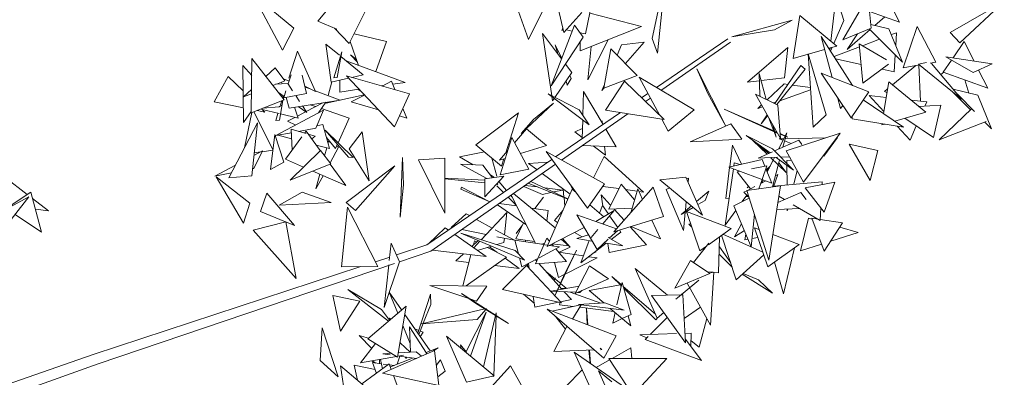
# Model space of a CAD drawing. Header units: metres. Extents: x -14.5 to 13.2, y -19 to 3.3.
# Tile 207 of 210: x 12.321 to 12.953, y 2.347 to 2.577. Entities that reach past the tile are written whole.
import ezdxf

# ---------------------------------------------------------------- set-up
doc = ezdxf.new("R2010")
doc.units = ezdxf.units.M
doc.layers.add('G-IMPT', color=7, linetype='Continuous', lineweight=5)
doc.layers.add('L-PLNT', color=7, linetype='Continuous', lineweight=5, true_color=0x005900)

# ---------------------------------------------------------------- blocks, each defined once
blk = doc.blocks.new('ÁRVORES ORNAMENTAIS - Pequeno e Médio Porte - Ipê-roxo-2870950-CORTE_CALÇADA')
at = {"layer": 'G-IMPT', "color": 253, "true_color": 0xaaaaaa}
for p, q in [((8.9211, 2.60598), (8.92993, 2.56867)), ((8.77175, 2.57586), (8.79455, 2.60352)), ((8.9866, 2.56477), (8.99492, 2.60373)), ((8.99492, 2.60373), (8.98996, 2.55526)), ((9.12997, 2.60515), (9.1454, 2.57528)), ((8.74906, 2.55716), (8.73011, 2.59318)), ((8.75653, 2.57124), (8.73011, 2.59318)), ((8.94808, 2.58843), (8.9438, 2.56766)), ((9.10468, 2.59251), (9.10137, 2.56298)), ((9.10975, 2.57618), (9.10468, 2.59251)), ((9.109, 2.56382), (9.12524, 2.59193)), ((9.12726, 2.57143), (9.12524, 2.59193)), ((9.21272, 2.58848), (9.17802, 2.56847)), ((9.18407, 2.56196), (9.21272, 2.58848)), ((8.8026, 2.58282), (8.79202, 2.56146)), ((8.90069, 2.58205), (8.90705, 2.56398)), ((8.91597, 2.58175), (8.90705, 2.56398)), ((8.94129, 2.58147), (8.92993, 2.56867)), ((8.97973, 2.57251), (8.94656, 2.58103)), ((9.1454, 2.57528), (9.12621, 2.58213)), ((8.78399, 2.57078), (8.77175, 2.57586)), ((9.07647, 2.57647), (9.03766, 2.56569)), ((9.07647, 2.57647), (9.06504, 2.5702)), ((9.07709, 2.55188), (9.08134, 2.57943)), ((9.10513, 2.55989), (9.08134, 2.57943)), ((9.10975, 2.57618), (9.10325, 2.56144)), ((9.1386, 2.57102), (9.12703, 2.57376)), ((9.13595, 2.57865), (9.12963, 2.57314)), ((8.74906, 2.55716), (8.75653, 2.57124)), ((8.79202, 2.56146), (8.7826, 2.57136)), ((8.816, 2.56274), (8.79512, 2.56771)), ((8.92211, 2.52794), (8.91624, 2.56785)), ((8.91624, 2.56785), (8.9284, 2.55159)), ((8.93677, 2.57323), (8.92175, 2.53439)), ((8.92923, 2.57162), (8.92856, 2.5699)), ((8.92856, 2.5699), (8.92935, 2.57109)), ((8.93129, 2.5702), (8.93528, 2.56939)), ((8.93677, 2.57323), (8.94229, 2.56552)), ((8.94024, 2.56839), (8.9438, 2.56766)), ((8.94034, 2.55682), (8.97973, 2.57251)), ((9.03766, 2.56569), (9.06504, 2.5702)), ((9.12726, 2.57143), (9.109, 2.56382)), ((9.12652, 2.57043), (9.11177, 2.55755)), ((9.11177, 2.55755), (9.11835, 2.56772)), ((9.12603, 2.57092), (9.14738, 2.5496)), ((9.1386, 2.57102), (9.14738, 2.5496)), ((9.14345, 2.56845), (9.14017, 2.56719)), ((9.14345, 2.56845), (9.143, 2.56029)), ((9.15673, 2.57248), (9.14774, 2.54584)), ((9.15673, 2.57248), (9.16865, 2.54951)), ((9.18407, 2.56196), (9.17802, 2.56847)), ((8.78042, 2.53673), (8.77709, 2.56105)), ((8.77709, 2.56105), (8.78566, 2.55396)), ((8.79263, 2.56269), (8.79793, 2.54745)), ((8.816, 2.56274), (8.80903, 2.54341)), ((8.92175, 2.53439), (8.94229, 2.56552)), ((8.94034, 2.55682), (8.94033, 2.56254)), ((8.9453, 2.53809), (8.95826, 2.56396)), ((8.98148, 2.5624), (8.96697, 2.56062)), ((8.98148, 2.5624), (8.96941, 2.54859)), ((8.9866, 2.56477), (8.98996, 2.55526)), ((8.98945, 2.53317), (9.03506, 2.56439)), ((8.99281, 2.53164), (9.03677, 2.56233)), ((9.11532, 2.53456), (9.09503, 2.56605)), ((9.09503, 2.56605), (9.10208, 2.5397)), ((9.11958, 2.56132), (9.13706, 2.55107)), ((9.11958, 2.56132), (9.12187, 2.53607)), ((9.13265, 2.56431), (9.12168, 2.56009)), ((9.187, 2.56269), (9.17977, 2.55224)), ((9.187, 2.56269), (9.19333, 2.55014)), ((8.75321, 2.53918), (8.75882, 2.55655)), ((8.77033, 2.53061), (8.75882, 2.55655)), ((8.78717, 2.55623), (8.78214, 2.5395)), ((8.78717, 2.55623), (8.78433, 2.53965)), ((8.9285, 2.55185), (8.92424, 2.5607)), ((8.92601, 2.55478), (8.92424, 2.5607)), ((8.94748, 2.55967), (8.9453, 2.53809)), ((8.95553, 2.53287), (8.96007, 2.55798)), ((8.96007, 2.55798), (8.97702, 2.54095)), ((8.96408, 2.55394), (8.96697, 2.56062)), ((9.07369, 2.55901), (9.0477, 2.5366)), ((9.07369, 2.55901), (9.07153, 2.5395)), ((9.07709, 2.55188), (9.09728, 2.55765)), ((9.09002, 2.50784), (9.08675, 2.55486)), ((9.08675, 2.55486), (9.09822, 2.51563)), ((9.09995, 2.55841), (9.10513, 2.55989)), ((9.10089, 2.55868), (9.10073, 2.55721)), ((9.1022, 2.55906), (9.10128, 2.55697)), ((9.11976, 2.55936), (9.10339, 2.55308)), ((8.72904, 2.51701), (8.72954, 2.55197)), ((8.75012, 2.52527), (8.72954, 2.55197)), ((8.78664, 2.55315), (8.80093, 2.54131)), ((8.79008, 2.5503), (8.82791, 2.53655)), ((8.7929, 2.55422), (8.79724, 2.54944)), ((8.7929, 2.55422), (8.7966, 2.55127)), ((9.10427, 2.55171), (9.12079, 2.54805)), ((9.14267, 2.55431), (9.14206, 2.54333)), ((9.15768, 2.54819), (9.1627, 2.54937)), ((9.16517, 2.5489), (9.16865, 2.54951)), ((9.1852, 2.5258), (9.16603, 2.54873)), ((9.17883, 2.55088), (9.1735, 2.54318)), ((9.19279, 2.54282), (9.17527, 2.55294)), ((9.17527, 2.55294), (9.20484, 2.54835)), ((8.72366, 2.5473), (8.72938, 2.54088)), ((8.72366, 2.5473), (8.72421, 2.51075)), ((8.74451, 2.5459), (8.73848, 2.54037)), ((8.74451, 2.5459), (8.75073, 2.53746)), ((8.92416, 2.52689), (8.93498, 2.54279)), ((8.9309, 2.54825), (8.93498, 2.54279)), ((9.01534, 2.54527), (9.03386, 2.5085)), ((9.01534, 2.54527), (9.02222, 2.52948)), ((9.05575, 2.5283), (9.0553, 2.54225)), ((9.05974, 2.52561), (9.0553, 2.54225)), ((9.082, 2.54727), (9.06541, 2.52287)), ((9.06656, 2.52232), (9.08478, 2.54499)), ((9.082, 2.54727), (9.08478, 2.54499)), ((9.12563, 2.53056), (9.095, 2.54245)), ((9.095, 2.54245), (9.11437, 2.51384)), ((9.1384, 2.54816), (9.12187, 2.53607)), ((9.13419, 2.54508), (9.14206, 2.54333)), ((9.14091, 2.5349), (9.156, 2.54729)), ((9.14774, 2.54584), (9.15829, 2.54769)), ((9.15768, 2.54819), (9.1852, 2.5258)), ((9.15784, 2.54761), (9.159, 2.5244)), ((9.17397, 2.54301), (9.17205, 2.54153)), ((9.20206, 2.53283), (9.1735, 2.54318)), ((9.19279, 2.54282), (9.20484, 2.54835)), ((9.19622, 2.5444), (9.20206, 2.53283)), ((8.70532, 2.52401), (8.71429, 2.54029)), ((8.71429, 2.54029), (8.72391, 2.53099)), ((8.7446, 2.53529), (8.75259, 2.53585)), ((8.75073, 2.53746), (8.74522, 2.53533)), ((8.74859, 2.53664), (8.7489, 2.53559)), ((8.74981, 2.53871), (8.75336, 2.53738)), ((8.75259, 2.53585), (8.75568, 2.53109)), ((8.75278, 2.53555), (8.75463, 2.54142)), ((8.76463, 2.52936), (8.76181, 2.54117)), ((8.78085, 2.53683), (8.77843, 2.52803)), ((8.78042, 2.53673), (8.79159, 2.53923)), ((8.78214, 2.5395), (8.78433, 2.53965)), ((8.78593, 2.53029), (8.78599, 2.53798)), ((8.83081, 2.52925), (8.79025, 2.54064)), ((8.82103, 2.50798), (8.79025, 2.54064)), ((8.79365, 2.53969), (8.80093, 2.54131)), ((8.81915, 2.53725), (8.81321, 2.5342)), ((8.82138, 2.5319), (8.81915, 2.53725)), ((8.81994, 2.53536), (8.82791, 2.53655)), ((8.93203, 2.53465), (8.93124, 2.5373)), ((8.93464, 2.53912), (8.93203, 2.53465)), ((8.93464, 2.53912), (8.93375, 2.54098)), ((8.95553, 2.53287), (8.97702, 2.54095)), ((8.96874, 2.53725), (8.95656, 2.51878)), ((8.96874, 2.53725), (8.99423, 2.51263)), ((9.01363, 2.519), (8.97816, 2.53979)), ((8.97816, 2.53979), (8.99148, 2.51529)), ((9.0477, 2.5366), (9.05545, 2.53754)), ((9.05652, 2.53767), (9.07153, 2.5395)), ((9.13521, 2.51645), (9.13846, 2.53692)), ((9.16224, 2.51736), (9.13846, 2.53692)), ((9.18742, 2.53813), (9.18998, 2.52966)), ((8.72925, 2.53189), (8.7241, 2.52716)), ((8.74467, 2.53512), (8.74302, 2.53448)), ((8.7465, 2.52997), (8.7502, 2.52737)), ((8.74993, 2.52653), (8.75137, 2.53107)), ((8.76352, 2.53402), (8.77033, 2.53061)), ((8.76363, 2.53355), (8.76684, 2.53235)), ((8.77009, 2.53114), (8.78616, 2.52515)), ((8.78593, 2.53029), (8.79828, 2.53213)), ((8.79779, 2.53206), (8.79967, 2.53065)), ((8.81283, 2.5343), (8.81365, 2.53442)), ((8.9421, 2.51525), (8.94256, 2.53071)), ((8.95499, 2.50958), (8.94256, 2.53071)), ((8.95428, 2.53128), (8.95593, 2.5351)), ((8.95574, 2.53295), (8.95428, 2.53128)), ((9.03378, 2.50846), (9.02222, 2.52948)), ((9.06035, 2.52531), (9.07132, 2.53552)), ((9.08835, 2.53181), (9.06852, 2.52477)), ((9.07377, 2.53518), (9.07132, 2.53552)), ((9.08826, 2.53315), (9.07657, 2.53479)), ((9.12563, 2.53056), (9.11437, 2.51384)), ((9.13575, 2.53067), (9.13773, 2.53229)), ((9.13575, 2.53067), (9.13736, 2.52996)), ((9.19107, 2.51899), (9.17922, 2.53067)), ((9.1958, 2.52822), (9.17989, 2.53215)), ((8.70532, 2.52401), (8.72407, 2.52025)), ((8.72921, 2.52913), (8.7241, 2.52716)), ((8.75012, 2.52527), (8.72904, 2.51701)), ((8.74927, 2.52494), (8.74719, 2.51233)), ((8.74869, 2.52471), (8.7479, 2.5221)), ((8.74961, 2.52778), (8.74921, 2.52645)), ((8.74973, 2.5277), (8.74947, 2.52612)), ((8.74993, 2.52653), (8.76463, 2.52936)), ((8.75146, 2.52683), (8.75344, 2.52007)), ((8.75344, 2.52007), (8.78616, 2.52515)), ((8.75767, 2.52802), (8.76016, 2.52418)), ((8.7643, 2.5178), (8.77504, 2.52342)), ((8.77232, 2.51687), (8.77705, 2.52373)), ((8.80162, 2.52859), (8.77711, 2.52322)), ((8.80183, 2.52835), (8.79323, 2.52393)), ((8.81079, 2.51885), (8.79323, 2.52393)), ((8.83081, 2.52925), (8.82103, 2.50798)), ((8.90244, 2.50366), (8.92323, 2.52328)), ((8.91043, 2.51276), (8.92323, 2.52328)), ((8.93965, 2.51897), (8.91971, 2.52916)), ((8.91971, 2.52916), (8.946, 2.50932)), ((8.9226, 2.5246), (8.9222, 2.52728)), ((8.9226, 2.5246), (8.92367, 2.52618)), ((8.9798, 2.52657), (8.98384, 2.52933)), ((8.98221, 2.52425), (8.9854, 2.52647)), ((9.06735, 2.52194), (9.05289, 2.5289)), ((9.05289, 2.5289), (9.06894, 2.50058)), ((9.05575, 2.5283), (9.05612, 2.52735)), ((9.06611, 2.52391), (9.06447, 2.52333)), ((9.1055, 2.52695), (9.10743, 2.51974)), ((9.14797, 2.50783), (9.1221, 2.52531)), ((9.13542, 2.51772), (9.12584, 2.52813)), ((9.12584, 2.52813), (9.13687, 2.52689)), ((9.15285, 2.52509), (9.16287, 2.52396)), ((9.16172, 2.5213), (9.16287, 2.52396)), ((9.18277, 2.52871), (9.19354, 2.51781)), ((9.1958, 2.52822), (9.20459, 2.50664)), ((8.72905, 2.51784), (8.72421, 2.51075)), ((8.72467, 2.49441), (8.72938, 2.51715)), ((8.74303, 2.49352), (8.73065, 2.51764)), ((8.73283, 2.5185), (8.73788, 2.51748)), ((8.73568, 2.51961), (8.73788, 2.51748)), ((8.7362, 2.51911), (8.74697, 2.51647)), ((8.74706, 2.52077), (8.73652, 2.51994)), ((8.77557, 2.51858), (8.74489, 2.50238)), ((8.74706, 2.52077), (8.74846, 2.52189)), ((8.75693, 2.52061), (8.75927, 2.51345)), ((8.75879, 2.51492), (8.76402, 2.51765)), ((8.75929, 2.52098), (8.76471, 2.51716)), ((8.76197, 2.52139), (8.76471, 2.51716)), ((8.77041, 2.521), (8.76702, 2.52218)), ((8.77557, 2.51858), (8.77058, 2.50705)), ((8.79204, 2.5135), (8.77425, 2.51967)), ((8.82901, 2.51358), (8.82644, 2.51975)), ((8.8733, 2.4965), (8.90078, 2.51694)), ((8.89253, 2.49118), (8.90078, 2.51694)), ((8.92455, 2.48874), (8.96614, 2.51721)), ((8.93965, 2.51897), (8.946, 2.50932)), ((8.99423, 2.51263), (8.95656, 2.51878)), ((9.01363, 2.519), (8.99694, 2.50526)), ((9.06461, 2.50546), (9.03285, 2.51939)), ((9.03285, 2.51939), (9.06685, 2.50401)), ((9.05436, 2.51974), (9.0568, 2.52201)), ((9.05746, 2.52084), (9.05436, 2.51974)), ((9.06735, 2.52194), (9.06894, 2.50058)), ((9.10908, 2.52165), (9.10743, 2.51974)), ((9.14238, 2.51161), (9.16224, 2.51736)), ((9.15777, 2.52104), (9.17193, 2.52196)), ((9.16728, 2.50114), (9.17193, 2.52196)), ((9.17095, 2.49959), (9.19159, 2.51949)), ((8.71467, 2.47521), (8.73304, 2.51049)), ((8.72939, 2.47655), (8.73304, 2.51049)), ((8.74626, 2.51664), (8.74488, 2.51206)), ((8.74488, 2.51206), (8.74719, 2.51233)), ((8.74784, 2.51626), (8.75927, 2.51345)), ((8.75242, 2.51158), (8.75704, 2.514)), ((8.75242, 2.51158), (8.7577, 2.50915)), ((8.78483, 2.49777), (8.79204, 2.5135)), ((8.82901, 2.51358), (8.82424, 2.51496)), ((8.90244, 2.50366), (8.91043, 2.51276)), ((8.92832, 2.48664), (8.971, 2.51642)), ((8.94165, 2.50045), (8.94201, 2.51233)), ((8.95454, 2.51035), (8.95439, 2.51189)), ((8.9928, 2.51287), (8.99694, 2.50526)), ((9.06044, 2.51558), (9.05663, 2.50997)), ((9.05663, 2.50997), (9.06073, 2.51507)), ((9.06122, 2.5142), (9.06474, 2.50513)), ((9.09002, 2.50784), (9.09822, 2.51563)), ((9.11495, 2.51314), (9.11499, 2.51475)), ((9.11495, 2.51314), (9.14797, 2.50783)), ((9.16728, 2.50114), (9.14894, 2.51351)), ((9.20114, 2.51131), (9.17095, 2.49959)), ((9.2003, 2.51098), (9.20459, 2.50664)), ((8.75484, 2.50419), (8.74489, 2.50238)), ((8.7644, 2.50366), (8.75473, 2.50638)), ((8.75541, 2.49302), (8.75473, 2.50638)), ((8.77058, 2.50705), (8.75951, 2.50504)), ((8.76333, 2.50396), (8.76425, 2.50523)), ((8.76425, 2.50523), (8.77339, 2.49272)), ((8.77514, 2.50956), (8.77125, 2.50861)), ((8.77939, 2.49398), (8.77514, 2.50956)), ((8.77662, 2.50579), (8.79148, 2.48858)), ((8.77662, 2.50579), (8.7946, 2.48823)), ((8.80023, 2.50476), (8.79191, 2.49387)), ((8.80023, 2.50476), (8.80481, 2.4733)), ((8.90586, 2.50667), (8.89818, 2.49775)), ((8.90586, 2.50667), (8.91869, 2.496)), ((8.93682, 2.50479), (8.94185, 2.50682)), ((8.94167, 2.50113), (8.93682, 2.50479)), ((8.96347, 2.49518), (8.9568, 2.50652)), ((9.03705, 2.50993), (9.01105, 2.49831)), ((9.03705, 2.50993), (9.04415, 2.50006)), ((9.06527, 2.50484), (9.06415, 2.50903)), ((9.06482, 2.50493), (9.06617, 2.50144)), ((9.06669, 2.50455), (9.06517, 2.50522)), ((9.06617, 2.50144), (9.0653, 2.50471)), ((9.13406, 2.5092), (9.1342, 2.51004)), ((9.13406, 2.5092), (9.13599, 2.50975)), ((9.15224, 2.49945), (9.14393, 2.50848)), ((9.15224, 2.49945), (9.15621, 2.50861)), ((8.74136, 2.48049), (8.74424, 2.50296)), ((8.74424, 2.50296), (8.75008, 2.48537)), ((8.7481, 2.50297), (8.74633, 2.50254)), ((8.75504, 2.50028), (8.74633, 2.50254)), ((8.75117, 2.48716), (8.76165, 2.50164)), ((8.77014, 2.50205), (8.76564, 2.50331)), ((8.77014, 2.50205), (8.76789, 2.50023)), ((8.78312, 2.49405), (8.77742, 2.50122)), ((8.77869, 2.49872), (8.7784, 2.4976)), ((8.78004, 2.49792), (8.77869, 2.49872)), ((8.89641, 2.50106), (8.88894, 2.47722)), ((8.90726, 2.48079), (8.89641, 2.50106)), ((9.01105, 2.49831), (9.04415, 2.50006)), ((9.06383, 2.49385), (9.04704, 2.5024)), ((9.04704, 2.5024), (9.06234, 2.49119)), ((9.0614, 2.49077), (9.05129, 2.49912)), ((9.06038, 2.49032), (9.05129, 2.49912)), ((9.08069, 2.49936), (9.06521, 2.49246)), ((9.07296, 2.50407), (9.06774, 2.49359)), ((9.06814, 2.50026), (9.07109, 2.50032)), ((9.07059, 2.49931), (9.06814, 2.50026)), ((9.07377, 2.50144), (9.06871, 2.50366)), ((9.07377, 2.50144), (9.06874, 2.50331)), ((9.07052, 2.49483), (9.07296, 2.50407)), ((9.07593, 2.49724), (9.0716, 2.49892)), ((9.07198, 2.50034), (9.09792, 2.5009)), ((9.07262, 2.49265), (9.10729, 2.50395)), ((9.08069, 2.49936), (9.08265, 2.4966)), ((9.10729, 2.50395), (9.08384, 2.47252)), ((9.09675, 2.48919), (9.1055, 2.50106)), ((8.7364, 2.49255), (8.73079, 2.4896)), ((8.7364, 2.49255), (8.7308, 2.48129)), ((8.73509, 2.49186), (8.73096, 2.49122)), ((8.74298, 2.49308), (8.73614, 2.49202)), ((8.77346, 2.49279), (8.75411, 2.47374)), ((8.77939, 2.49398), (8.77085, 2.49619)), ((8.77346, 2.49279), (8.78025, 2.48418)), ((8.77757, 2.49445), (8.77622, 2.4893)), ((8.78506, 2.49495), (8.77968, 2.48491)), ((8.78312, 2.49405), (8.78429, 2.4966)), ((8.78506, 2.49495), (8.78386, 2.49566)), ((8.79191, 2.49387), (8.80481, 2.4733)), ((8.87882, 2.49189), (8.86283, 2.48878)), ((8.88982, 2.48271), (8.8733, 2.4965)), ((8.89376, 2.4926), (8.88856, 2.48656)), ((8.91869, 2.496), (8.90193, 2.49075)), ((8.95589, 2.47132), (8.9185, 2.49211)), ((8.94506, 2.45581), (8.9185, 2.49211)), ((8.94184, 2.49608), (8.96347, 2.49518)), ((8.95661, 2.48987), (8.94876, 2.49579)), ((8.95661, 2.48987), (8.95604, 2.49549)), ((9.03636, 2.48218), (9.03811, 2.4963)), ((9.03811, 2.4963), (9.04393, 2.48392)), ((9.06381, 2.49184), (9.0547, 2.48779)), ((9.06383, 2.49385), (9.07735, 2.48018)), ((9.07262, 2.49265), (9.08384, 2.47252)), ((9.11298, 2.49679), (9.12663, 2.47358)), ((9.11298, 2.49679), (9.13155, 2.49281)), ((9.12663, 2.47358), (9.13155, 2.49281)), ((8.74136, 2.48049), (8.75008, 2.48537)), ((8.75117, 2.48716), (8.76264, 2.48213)), ((8.79148, 2.48858), (8.7946, 2.48823)), ((8.82631, 2.48829), (8.82466, 2.44991)), ((8.82696, 2.4707), (8.82631, 2.48829)), ((8.83658, 2.4868), (8.85332, 2.48789)), ((8.83658, 2.4868), (8.85334, 2.4526)), ((8.84182, 2.4321), (8.92216, 2.4871)), ((8.85332, 2.48789), (8.85334, 2.4526)), ((8.87155, 2.48364), (8.86283, 2.48878)), ((8.88681, 2.4763), (8.88355, 2.48795)), ((8.89223, 2.4877), (8.88856, 2.48656)), ((8.88982, 2.48271), (8.89133, 2.48742)), ((8.90716, 2.48453), (8.9196, 2.48535)), ((8.9489, 2.47521), (8.95576, 2.48897)), ((8.95576, 2.48897), (8.9811, 2.46609)), ((9.0357, 2.48202), (9.05711, 2.48697)), ((9.0547, 2.48779), (9.06701, 2.4884)), ((9.05894, 2.48261), (9.05711, 2.48697)), ((9.06424, 2.48658), (9.06046, 2.47899)), ((9.07254, 2.47854), (9.06259, 2.48818)), ((9.0651, 2.4883), (9.06444, 2.48697)), ((9.0662, 2.48836), (9.07735, 2.48018)), ((9.06751, 2.48345), (9.06838, 2.48675)), ((9.06912, 2.4885), (9.07478, 2.48878)), ((9.07313, 2.48628), (9.07595, 2.48667)), ((9.07313, 2.48628), (9.07314, 2.48444)), ((8.7189, 2.48334), (8.70566, 2.47637)), ((8.7308, 2.48129), (8.72988, 2.48111)), ((8.78025, 2.48418), (8.75411, 2.47374)), ((8.76859, 2.47952), (8.78983, 2.47021)), ((8.77976, 2.48399), (8.78983, 2.47021)), ((8.79002, 2.45932), (8.8214, 2.48298)), ((8.79598, 2.45415), (8.8214, 2.48298)), ((8.84448, 2.42813), (8.92447, 2.48395)), ((8.86357, 2.48394), (8.88036, 2.47476)), ((8.86357, 2.48394), (8.8778, 2.48341)), ((8.88407, 2.47531), (8.8778, 2.48341)), ((8.90726, 2.48079), (8.88894, 2.47722)), ((8.90716, 2.48453), (8.91256, 2.48053)), ((9.03873, 2.48091), (9.03351, 2.44475)), ((9.03388, 2.46203), (9.03632, 2.4818)), ((9.06349, 2.47179), (9.0357, 2.48202)), ((9.03931, 2.48494), (9.039, 2.48279)), ((9.03931, 2.48494), (9.04304, 2.48372)), ((9.04277, 2.47942), (9.04109, 2.47909)), ((9.0497, 2.46811), (9.04109, 2.47909)), ((9.06026, 2.48288), (9.05044, 2.48094)), ((9.05718, 2.47417), (9.06026, 2.48288)), ((9.06349, 2.47179), (9.05961, 2.48102)), ((9.05988, 2.48038), (9.06228, 2.48265)), ((9.06166, 2.48139), (9.06011, 2.47982)), ((9.0638, 2.4694), (9.0675, 2.48342)), ((9.06786, 2.48478), (9.07254, 2.47854)), ((9.07314, 2.48327), (9.07322, 2.47067)), ((9.07752, 2.47106), (9.07971, 2.47994)), ((8.57075, 2.47568), (8.58526, 2.46454)), ((8.71636, 2.47847), (8.70566, 2.47637)), ((8.72809, 2.45896), (8.70665, 2.47594)), ((8.72403, 2.44615), (8.70665, 2.47594)), ((8.71467, 2.47521), (8.72939, 2.47655)), ((8.77313, 2.47753), (8.77066, 2.46811)), ((8.77522, 2.47661), (8.77066, 2.46811)), ((8.87903, 2.47369), (8.85333, 2.47493)), ((8.87905, 2.47207), (8.85333, 2.47453)), ((8.89121, 2.47637), (8.87901, 2.47456)), ((8.87918, 2.46308), (8.87901, 2.47456)), ((8.87918, 2.46308), (8.89121, 2.47637)), ((8.88538, 2.4755), (8.88271, 2.47708)), ((8.88813, 2.47296), (8.89299, 2.46713)), ((8.88815, 2.47298), (8.88889, 2.47322)), ((8.90872, 2.47297), (8.9325, 2.46176)), ((8.91595, 2.47801), (8.93382, 2.46477)), ((8.99157, 2.47397), (9.00814, 2.47555)), ((8.99157, 2.47397), (9.01894, 2.45128)), ((9.00814, 2.47555), (9.01894, 2.45128)), ((9.00865, 2.47439), (9.00985, 2.475)), ((9.00959, 2.47229), (9.00985, 2.475)), ((9.05505, 2.46814), (9.05716, 2.47412)), ((9.0591, 2.47306), (9.05626, 2.47156)), ((9.0579, 2.47385), (9.05694, 2.47192)), ((9.06445, 2.46949), (9.06735, 2.4774)), ((9.09575, 2.4727), (9.0646, 2.4699)), ((9.06735, 2.4774), (9.06568, 2.47652)), ((9.10394, 2.47254), (9.08477, 2.4688)), ((9.09575, 2.4727), (9.09566, 2.47092)), ((9.09706, 2.45312), (9.10394, 2.47254)), ((8.82696, 2.4707), (8.82466, 2.44991)), ((8.86374, 2.46797), (8.8642, 2.46928)), ((8.86374, 2.46797), (8.88237, 2.45986)), ((8.88238, 2.45987), (8.8642, 2.46928)), ((8.88681, 2.47123), (8.88754, 2.47083)), ((8.88681, 2.47017), (8.89111, 2.46585)), ((8.88754, 2.47083), (8.88692, 2.47163)), ((8.91618, 2.4646), (8.90407, 2.46972)), ((8.91296, 2.46936), (8.90496, 2.47034)), ((8.907, 2.47175), (8.93242, 2.46157)), ((8.92914, 2.46738), (8.91757, 2.4688)), ((8.93526, 2.46804), (8.9191, 2.43121)), ((8.92914, 2.46738), (8.92325, 2.46612)), ((8.92994, 2.46297), (8.92948, 2.46799)), ((8.93373, 2.47129), (8.93551, 2.46782)), ((8.9377, 2.46587), (8.93526, 2.46804)), ((8.95589, 2.47132), (8.94506, 2.45581)), ((8.95479, 2.46973), (8.96523, 2.46829)), ((8.95877, 2.45499), (8.9666, 2.47111)), ((8.98729, 2.46919), (8.96201, 2.44063)), ((8.9666, 2.47111), (8.97517, 2.461)), ((8.96949, 2.4677), (8.97683, 2.46668)), ((8.97278, 2.4528), (8.97728, 2.46822)), ((8.98037, 2.46138), (8.97728, 2.46822)), ((8.97805, 2.46651), (8.9811, 2.46609)), ((8.98729, 2.46919), (8.99389, 2.4504)), ((8.99549, 2.46773), (8.99773, 2.46886)), ((8.99549, 2.46773), (9.0066, 2.44133)), ((9.01504, 2.46003), (9.02303, 2.46674)), ((9.0206, 2.46074), (9.02303, 2.46674)), ((9.04743, 2.46692), (9.04551, 2.46591)), ((9.04739, 2.46703), (9.06898, 2.47015)), ((9.04739, 2.46703), (9.06148, 2.4224)), ((9.04751, 2.46876), (9.04848, 2.46967)), ((9.05247, 2.46957), (9.04775, 2.46708)), ((9.06148, 2.4224), (9.06898, 2.47015)), ((9.09706, 2.45312), (9.08477, 2.4688)), ((8.55104, 2.44419), (8.58626, 2.46297)), ((8.56796, 2.43972), (8.58626, 2.46297)), ((8.58759, 2.46607), (8.57167, 2.4556)), ((8.58759, 2.46607), (8.59427, 2.44042)), ((8.58866, 2.46193), (8.59892, 2.45406)), ((8.73498, 2.45353), (8.73905, 2.46543)), ((8.75688, 2.4446), (8.73905, 2.46543)), ((8.76171, 2.46595), (8.7471, 2.4576)), ((8.7805, 2.45944), (8.76171, 2.46595)), ((8.89414, 2.46279), (8.89894, 2.45796)), ((8.8957, 2.46388), (8.89646, 2.46296)), ((8.91159, 2.43317), (8.89592, 2.46403)), ((8.92431, 2.4431), (8.89756, 2.46517)), ((8.91685, 2.4629), (8.91127, 2.45548)), ((8.91685, 2.4629), (8.91128, 2.45548)), ((8.92139, 2.46572), (8.91618, 2.4646)), ((8.93047, 2.45712), (8.92997, 2.46255)), ((8.95958, 2.45796), (8.9539, 2.46425)), ((8.95484, 2.45725), (8.9539, 2.46425)), ((9.00787, 2.45444), (9.0084, 2.46001)), ((9.01594, 2.45802), (9.0206, 2.46074)), ((9.03388, 2.46203), (9.03603, 2.4622)), ((9.03896, 2.45718), (9.04891, 2.46223)), ((9.04444, 2.45996), (9.04741, 2.46409)), ((9.04872, 2.46285), (9.04551, 2.46591)), ((9.04665, 2.46303), (9.04838, 2.46316)), ((9.08205, 2.46589), (9.06728, 2.4593)), ((9.06791, 2.46337), (9.07159, 2.46122)), ((9.08205, 2.46589), (9.08537, 2.46122)), ((8.59046, 2.45502), (8.59892, 2.45406)), ((8.72809, 2.45896), (8.72403, 2.44615)), ((8.73498, 2.45353), (8.75103, 2.44699)), ((8.7805, 2.45944), (8.7471, 2.4576)), ((8.78699, 2.41814), (8.79092, 2.45645)), ((8.79002, 2.45932), (8.79598, 2.45415)), ((8.81028, 2.41828), (8.79092, 2.45645)), ((8.9055, 2.44517), (8.88726, 2.45796)), ((8.89942, 2.45713), (8.88827, 2.45869)), ((8.91977, 2.45429), (8.90891, 2.45581)), ((8.91895, 2.44752), (8.91977, 2.45429)), ((8.92384, 2.44772), (8.92921, 2.45425)), ((8.95542, 2.45018), (8.94663, 2.45796)), ((8.96222, 2.45432), (8.95038, 2.44711)), ((8.95464, 2.45754), (8.95276, 2.45254)), ((8.9583, 2.45226), (8.95464, 2.45754)), ((8.96222, 2.45432), (8.95478, 2.44557)), ((8.95877, 2.45499), (8.97366, 2.45584)), ((8.96855, 2.44803), (8.96209, 2.45518)), ((9.00516, 2.45173), (9.01173, 2.45725)), ((9.00516, 2.45173), (9.01293, 2.45626)), ((9.00868, 2.45356), (9.03725, 2.44273)), ((9.00868, 2.45356), (9.01726, 2.42835)), ((9.03351, 2.44475), (9.04027, 2.45415)), ((9.03896, 2.45718), (9.05025, 2.43092)), ((9.06657, 2.45481), (9.0813, 2.45554)), ((9.0733, 2.45515), (9.07331, 2.45403)), ((9.07331, 2.45403), (9.07359, 2.45516)), ((9.07716, 2.45796), (9.09445, 2.44786)), ((9.09487, 2.4559), (9.09445, 2.44786)), ((8.57742, 2.45174), (8.59427, 2.44042)), ((8.86716, 2.4521), (8.85758, 2.44334)), ((8.86716, 2.4521), (8.86931, 2.45092)), ((8.87369, 2.44852), (8.88381, 2.44297)), ((8.89315, 2.45292), (8.87675, 2.43546)), ((8.89315, 2.45292), (8.89182, 2.43857)), ((8.92384, 2.44772), (8.92583, 2.44655)), ((8.95125, 2.42924), (8.93824, 2.45137)), ((8.96363, 2.44246), (8.93824, 2.45137)), ((8.96445, 2.44339), (8.95927, 2.45086)), ((8.99389, 2.4504), (8.96201, 2.44063)), ((8.99186, 2.436), (8.98638, 2.4481)), ((9.0066, 2.44133), (9.00775, 2.45324)), ((9.05025, 2.43092), (9.0522, 2.45182)), ((9.08192, 2.42842), (9.08704, 2.44939)), ((9.08937, 2.44872), (9.08704, 2.44939)), ((9.08917, 2.44924), (9.09309, 2.44866)), ((9.08917, 2.44924), (9.0971, 2.42813)), ((9.09448, 2.44845), (9.1088, 2.44631)), ((8.75123, 2.44704), (8.73025, 2.44168)), ((8.73025, 2.44168), (8.75787, 2.41053)), ((8.75123, 2.44704), (8.75787, 2.41053)), ((8.75126, 2.4469), (8.75688, 2.4446)), ((8.84295, 2.43287), (8.85364, 2.44319)), ((8.85364, 2.44319), (8.8558, 2.44167)), ((8.86431, 2.44197), (8.8799, 2.43881)), ((8.88574, 2.44191), (8.89816, 2.4351)), ((8.89907, 2.43603), (8.90383, 2.44634)), ((8.90293, 2.44439), (8.89917, 2.4394)), ((8.90291, 2.44434), (8.89917, 2.4394)), ((8.94296, 2.44334), (8.9191, 2.43121)), ((8.95175, 2.44201), (8.94749, 2.437)), ((8.95905, 2.43642), (8.96445, 2.44138)), ((8.96652, 2.44041), (8.9656, 2.44173)), ((8.98287, 2.43218), (8.97237, 2.4438)), ((8.97293, 2.44398), (8.99186, 2.436)), ((9.01133, 2.44576), (9.01015, 2.44547)), ((9.01015, 2.44547), (9.01209, 2.44354)), ((9.03725, 2.44273), (9.02266, 2.43223)), ((9.04386, 2.44578), (9.03938, 2.43727)), ((9.03938, 2.43727), (9.04578, 2.44133)), ((9.05238, 2.44313), (9.05529, 2.44204)), ((9.05238, 2.44313), (9.06094, 2.41798)), ((9.1088, 2.44631), (9.0971, 2.42813)), ((9.11897, 2.44015), (9.10705, 2.4436)), ((8.85982, 2.43884), (8.87999, 2.42468)), ((8.90466, 2.42236), (8.86364, 2.43966)), ((8.89867, 2.42844), (8.86364, 2.43966)), ((8.8707, 2.43121), (8.8748, 2.43495)), ((8.87243, 2.43469), (8.87177, 2.43219)), ((8.87243, 2.43469), (8.87377, 2.43401)), ((8.88681, 2.4374), (8.89816, 2.4351)), ((8.89163, 2.43643), (8.89138, 2.43372)), ((8.9007, 2.42637), (8.89843, 2.43518)), ((8.89843, 2.43518), (8.91708, 2.43233)), ((8.89907, 2.43603), (8.91095, 2.43443)), ((8.90514, 2.43521), (8.90524, 2.43414)), ((8.91155, 2.42004), (8.91893, 2.43645)), ((8.91893, 2.43645), (8.92056, 2.43454)), ((8.92819, 2.43583), (8.93306, 2.43145)), ((8.93399, 2.43075), (8.92895, 2.43622)), ((8.93671, 2.44017), (8.94165, 2.43727)), ((8.94577, 2.43857), (8.93825, 2.43619)), ((8.94809, 2.43461), (8.93825, 2.43619)), ((8.94614, 2.43493), (8.94081, 2.42073)), ((8.95125, 2.42924), (8.9583, 2.43573)), ((8.9583, 2.43684), (8.96768, 2.43146)), ((8.96652, 2.44041), (8.96034, 2.43567)), ((9.02917, 2.41418), (9.0299, 2.43745)), ((9.04058, 2.4098), (9.0312, 2.43838)), ((9.03203, 2.43897), (9.05772, 2.42742)), ((9.0468, 2.43896), (9.04598, 2.43549)), ((9.04814, 2.43584), (9.04598, 2.43549)), ((9.05451, 2.43686), (9.05075, 2.43626)), ((9.06405, 2.43875), (9.08093, 2.43241)), ((9.10128, 2.43455), (9.11897, 2.44015)), ((8.819, 2.43326), (8.81776, 2.42215)), ((8.819, 2.43326), (8.82424, 2.42119)), ((8.82229, 2.42569), (8.84182, 2.4321)), ((8.84544, 2.42881), (8.87999, 2.42468)), ((8.87586, 2.43451), (8.87194, 2.43033)), ((8.88345, 2.4313), (8.87446, 2.42856)), ((8.88074, 2.43048), (8.89311, 2.42421)), ((8.88204, 2.43087), (8.88681, 2.42742)), ((8.89138, 2.43372), (8.88681, 2.43233)), ((8.90466, 2.42236), (8.89867, 2.42844)), ((8.91405, 2.4239), (8.92712, 2.4308)), ((8.91753, 2.43334), (8.91574, 2.43253)), ((8.91767, 2.43224), (8.91943, 2.43197)), ((8.92033, 2.43183), (8.92712, 2.4308)), ((8.92209, 2.43273), (8.92323, 2.43139)), ((8.9224, 2.43289), (8.93306, 2.43145)), ((8.93794, 2.42876), (8.9241, 2.39953)), ((8.92478, 2.42956), (8.93163, 2.42151)), ((8.93399, 2.43075), (8.9268, 2.42753)), ((8.93794, 2.42876), (8.9304, 2.41377)), ((8.95707, 2.43317), (8.94081, 2.42073)), ((8.96768, 2.43146), (8.95575, 2.43338)), ((8.95888, 2.42734), (8.95812, 2.433)), ((8.98287, 2.43218), (8.95888, 2.42734)), ((9.01301, 2.42084), (9.02298, 2.43325)), ((9.02148, 2.43139), (9.01726, 2.42835)), ((9.02979, 2.43096), (9.03704, 2.42058)), ((9.08093, 2.43241), (9.06094, 2.41798)), ((9.071, 2.40073), (9.078, 2.43029)), ((9.08192, 2.42842), (9.09539, 2.43269)), ((8.80878, 2.42126), (8.81751, 2.42412)), ((8.8242, 2.42127), (8.84448, 2.42813)), ((8.86043, 2.42184), (8.86545, 2.42642)), ((8.87012, 2.42586), (8.86488, 2.40579)), ((8.89311, 2.42421), (8.86718, 2.40576)), ((8.89217, 2.42354), (8.90117, 2.41702)), ((8.90287, 2.41799), (8.90139, 2.42374)), ((8.90287, 2.41799), (8.91304, 2.42336)), ((8.91235, 2.42182), (8.91163, 2.42262)), ((8.92647, 2.42758), (8.94245, 2.42509)), ((8.93062, 2.4133), (8.95121, 2.42373)), ((8.94582, 2.42457), (8.95121, 2.42373)), ((8.9506, 2.42765), (8.9481, 2.42631)), ((8.9506, 2.42765), (8.94925, 2.42719)), ((9.00121, 2.40437), (9.01122, 2.42204)), ((9.02356, 2.41378), (9.01122, 2.42204)), ((9.02979, 2.42598), (9.03792, 2.41793)), ((9.04058, 2.4098), (9.0583, 2.42574)), ((8.62766, 2.36181), (8.79952, 2.41822)), ((8.63071, 2.35579), (8.82104, 2.4202)), ((8.81028, 2.41828), (8.78699, 2.41814)), ((8.82424, 2.42119), (8.81441, 2.39196)), ((8.81744, 2.41924), (8.81441, 2.39196)), ((8.86043, 2.42184), (8.86881, 2.42085)), ((8.8856, 2.41886), (8.90117, 2.41702)), ((8.89036, 2.40356), (8.90579, 2.41889)), ((8.90579, 2.41889), (8.92836, 2.39486)), ((8.90659, 2.41996), (8.9068, 2.41782)), ((8.90757, 2.41699), (8.90711, 2.42023)), ((8.91155, 2.42004), (8.93163, 2.42151)), ((8.9286, 2.40373), (8.91379, 2.42021)), ((8.92631, 2.41112), (8.92376, 2.42093)), ((8.93715, 2.4009), (8.94635, 2.41862)), ((8.95853, 2.41037), (8.94635, 2.41862)), ((8.98981, 2.38515), (8.97571, 2.41708)), ((8.99649, 2.39989), (8.97571, 2.41708)), ((9.071, 2.40073), (9.06508, 2.42097)), ((8.9236, 2.41074), (8.91881, 2.41462)), ((8.92452, 2.41083), (8.92241, 2.41062)), ((8.92349, 2.40943), (8.92452, 2.41083)), ((8.9304, 2.41377), (8.9241, 2.39953)), ((8.92762, 2.40748), (8.92413, 2.41031)), ((8.92631, 2.41112), (8.93007, 2.41303)), ((8.95853, 2.41037), (8.93715, 2.4009)), ((8.9668, 2.40583), (8.96069, 2.41182)), ((8.96694, 2.40643), (8.96069, 2.41182)), ((9.02356, 2.41378), (9.00121, 2.40437)), ((9.01657, 2.40951), (9.00285, 2.39807)), ((9.01657, 2.40951), (9.00511, 2.4001)), ((9.02187, 2.41491), (9.02555, 2.41454)), ((9.02314, 2.41406), (9.02609, 2.41465)), ((9.02609, 2.41465), (9.02406, 2.3806)), ((9.02608, 2.41449), (9.02917, 2.41418)), ((9.04447, 2.41329), (9.06394, 2.40124)), ((9.04505, 2.41381), (9.05478, 2.40967)), ((9.06394, 2.40124), (9.05478, 2.40967)), ((8.81273, 2.39064), (8.79111, 2.40344)), ((8.81733, 2.38325), (8.79111, 2.40344)), ((8.88031, 2.4056), (8.84369, 2.40604)), ((8.8688, 2.39763), (8.84369, 2.40604)), ((8.88031, 2.4056), (8.87374, 2.39597)), ((8.89036, 2.40356), (8.92836, 2.39486)), ((8.92166, 2.40253), (8.93961, 2.40564)), ((8.93136, 2.40444), (8.92779, 2.40733)), ((8.9283, 2.40407), (8.93136, 2.40444)), ((8.96619, 2.40648), (8.946, 2.40283)), ((8.96731, 2.408), (8.96395, 2.39363)), ((8.96619, 2.40648), (8.96659, 2.40492)), ((8.97299, 2.38754), (8.96731, 2.408)), ((8.98868, 2.38769), (8.968, 2.40552)), ((8.98898, 2.3841), (8.96833, 2.40433)), ((9.00902, 2.40766), (9.02406, 2.3806)), ((8.78146, 2.39959), (8.79884, 2.39608)), ((8.78146, 2.39959), (8.78635, 2.37674)), ((8.82564, 2.39034), (8.81772, 2.40168)), ((8.82323, 2.38828), (8.81772, 2.40168)), ((8.84424, 2.40051), (8.83608, 2.37541)), ((8.84432, 2.39383), (8.84424, 2.40051)), ((8.89434, 2.38157), (8.86404, 2.40084)), ((8.87366, 2.39435), (8.86404, 2.40084)), ((8.87374, 2.39597), (8.86942, 2.39742)), ((8.91074, 2.39481), (8.90383, 2.40048)), ((8.91112, 2.39213), (8.91013, 2.39904)), ((8.92166, 2.40253), (8.93756, 2.40169)), ((8.93467, 2.39698), (8.92772, 2.39555)), ((8.93467, 2.39698), (8.93008, 2.40209)), ((8.93382, 2.40189), (8.95368, 2.39479)), ((8.93879, 2.40163), (8.94019, 2.40155)), ((8.9415, 2.40283), (8.94019, 2.40155)), ((8.946, 2.40283), (8.95542, 2.3949)), ((8.98615, 2.39964), (9.00513, 2.4001)), ((8.98615, 2.39964), (9.00794, 2.36923)), ((9.00285, 2.39807), (9.00167, 2.39728)), ((9.00529, 2.4001), (9.0062, 2.40013)), ((9.0062, 2.40013), (9.00794, 2.36923)), ((8.79884, 2.39608), (8.78635, 2.37674)), ((8.80402, 2.3719), (8.82858, 2.39284)), ((8.81273, 2.39064), (8.81786, 2.3837)), ((8.8231, 2.36003), (8.82858, 2.39284)), ((8.87912, 2.39098), (8.83839, 2.38151)), ((8.84432, 2.39383), (8.83947, 2.38177)), ((8.89434, 2.38157), (8.87366, 2.39435)), ((8.87971, 2.39061), (8.87412, 2.38419)), ((8.88027, 2.39125), (8.87944, 2.39105)), ((8.92649, 2.39529), (8.91112, 2.39213)), ((8.96334, 2.37368), (8.91903, 2.39085)), ((8.95547, 2.35943), (8.91903, 2.39085)), ((8.94052, 2.39365), (8.92231, 2.38958)), ((8.92705, 2.39362), (8.92749, 2.39506)), ((8.92705, 2.39362), (8.93574, 2.39258)), ((8.93543, 2.3845), (8.94094, 2.3936)), ((8.95618, 2.39496), (8.93918, 2.39382)), ((8.9686, 2.39023), (8.93918, 2.39382)), ((8.94001, 2.39207), (8.96188, 2.38947)), ((8.94474, 2.38089), (8.94447, 2.3912)), ((8.94521, 2.38071), (8.94447, 2.3912)), ((8.9686, 2.39023), (8.95618, 2.39496)), ((8.95969, 2.39131), (8.97287, 2.38024)), ((9.00705, 2.38496), (9.01764, 2.39215)), ((8.81893, 2.38461), (8.81775, 2.3851)), ((8.81821, 2.384), (8.81775, 2.3851)), ((8.84401, 2.36406), (8.82768, 2.38743)), ((8.87412, 2.38419), (8.83839, 2.38151)), ((8.86692, 2.36325), (8.87994, 2.38904)), ((8.86991, 2.36076), (8.87994, 2.38904)), ((8.87825, 2.35381), (8.88643, 2.38852)), ((8.88484, 2.34832), (8.88635, 2.38651)), ((8.88635, 2.38666), (8.88643, 2.38852)), ((8.93086, 2.37796), (8.92476, 2.38591)), ((8.9628, 2.3887), (8.96121, 2.38191)), ((8.96737, 2.38485), (8.96121, 2.38191)), ((8.97299, 2.38754), (8.96783, 2.38507)), ((8.97122, 2.38669), (8.97287, 2.38024)), ((8.99627, 2.38551), (8.9852, 2.37454)), ((8.98898, 2.3841), (8.99025, 2.38551)), ((8.98981, 2.38515), (8.99402, 2.38866)), ((9.01673, 2.36649), (9.02166, 2.38493)), ((8.77455, 2.37878), (8.77328, 2.35787)), ((8.77455, 2.37878), (8.78488, 2.34748)), ((8.8312, 2.36888), (8.82649, 2.38033)), ((8.84171, 2.36269), (8.83079, 2.37954)), ((8.83079, 2.37954), (8.83142, 2.36327)), ((8.83666, 2.37719), (8.83409, 2.37826)), ((8.8394, 2.38159), (8.83661, 2.37466)), ((8.93182, 2.37982), (8.92346, 2.36363)), ((8.80653, 2.36564), (8.79837, 2.3739)), ((8.80436, 2.3722), (8.79837, 2.3739)), ((8.80402, 2.3719), (8.8231, 2.36003)), ((8.83947, 2.37601), (8.83749, 2.37684)), ((8.83947, 2.37601), (8.83762, 2.3732)), ((8.86734, 2.34388), (8.85448, 2.37362)), ((8.88513, 2.34808), (8.85448, 2.37362)), ((8.96334, 2.37368), (8.95547, 2.35943)), ((9.00211, 2.37513), (8.97859, 2.37431)), ((8.98312, 2.37248), (8.97859, 2.37431)), ((8.98397, 2.37332), (8.98209, 2.37146)), ((8.98209, 2.37146), (9.01825, 2.35794)), ((9.01171, 2.37546), (9.00759, 2.37532)), ((9.00779, 2.37188), (9.01825, 2.35794)), ((9.01144, 2.36702), (9.01171, 2.37546)), ((8.80897, 2.36882), (8.79934, 2.35629)), ((8.82463, 2.36918), (8.83109, 2.36325)), ((8.84148, 2.36304), (8.8491, 2.36611)), ((8.84618, 2.36404), (8.8491, 2.36611)), ((8.86702, 2.36346), (8.86356, 2.36798)), ((8.864, 2.36569), (8.86356, 2.36798)), ((8.95307, 2.36589), (8.95433, 2.36488)), ((8.97291, 2.36596), (8.96083, 2.35916)), ((8.97291, 2.36596), (8.97344, 2.35917)), ((9.01155, 2.3705), (9.01673, 2.36649)), ((8.47974, 2.31062), (8.62766, 2.36181)), ((8.82239, 2.36047), (8.79934, 2.35629)), ((8.84667, 2.36426), (8.81343, 2.34976)), ((8.81353, 2.36219), (8.81909, 2.36252)), ((8.81353, 2.36219), (8.8184, 2.36153)), ((8.81842, 2.35374), (8.83263, 2.35947)), ((8.82288, 2.35554), (8.82441, 2.36071)), ((8.82686, 2.36128), (8.8232, 2.36062)), ((8.82356, 2.36279), (8.83494, 2.36348)), ((8.82401, 2.36077), (8.83519, 2.35925)), ((8.82843, 2.35921), (8.82801, 2.36022)), ((8.82901, 2.36009), (8.82843, 2.35921)), ((8.83494, 2.36348), (8.83833, 2.36062)), ((8.84171, 2.36269), (8.84115, 2.36185)), ((8.84667, 2.36426), (8.84958, 2.34177)), ((8.92346, 2.36363), (8.94938, 2.36468)), ((8.95157, 2.33027), (8.93653, 2.36321)), ((8.97158, 2.33879), (8.93653, 2.36321)), ((8.94583, 2.36453), (8.94683, 2.35603)), ((8.94697, 2.35594), (8.94636, 2.36456)), ((8.95328, 2.36484), (8.95433, 2.36488)), ((8.95868, 2.35916), (8.9959, 2.35918)), ((8.95868, 2.35916), (8.97407, 2.3357)), ((8.97407, 2.3357), (8.9959, 2.35918)), ((8.49937, 2.30902), (8.63071, 2.35579)), ((8.77328, 2.35787), (8.78488, 2.34748)), ((8.78971, 2.33301), (8.78643, 2.35439)), ((8.81392, 2.33126), (8.78643, 2.35439)), ((8.79523, 2.3548), (8.80857, 2.35207)), ((8.79523, 2.3548), (8.79733, 2.34521)), ((8.81773, 2.35566), (8.8001, 2.34289)), ((8.80824, 2.35638), (8.80664, 2.35761)), ((8.80906, 2.35627), (8.80677, 2.35764)), ((8.80942, 2.34964), (8.80701, 2.35655)), ((8.80701, 2.35655), (8.81271, 2.35578)), ((8.81138, 2.35596), (8.81135, 2.35847)), ((8.81339, 2.35252), (8.81213, 2.35861)), ((8.81383, 2.35563), (8.81709, 2.3552)), ((8.81773, 2.35566), (8.81898, 2.35218)), ((8.81794, 2.35509), (8.82081, 2.3547)), ((8.85064, 2.35839), (8.84791, 2.35468)), ((8.85064, 2.35839), (8.85352, 2.35115)), ((8.88344, 2.34096), (8.89567, 2.35437)), ((8.89567, 2.35437), (8.91605, 2.31783)), ((8.95926, 2.35828), (8.9506, 2.35341)), ((8.84958, 2.34177), (8.81343, 2.34976)), ((8.8204, 2.34822), (8.82357, 2.33939)), ((8.85352, 2.35115), (8.84886, 2.34733)), ((8.86734, 2.34388), (8.88513, 2.34808)), ((8.88481, 2.34756), (8.88389, 2.34778)), ((8.93102, 2.34122), (8.94165, 2.352)), ((8.95638, 2.34158), (8.95207, 2.35128)), ((8.96056, 2.34426), (8.95207, 2.35128))]:
    blk.add_line(p, q, dxfattribs=at)

msp = doc.modelspace()

# ---------------------------------------------------------------- block references
at = {"layer": 'L-PLNT', "color": 253, "true_color": 0xaaaaaa}
msp.add_blockref('ÁRVORES ORNAMENTAIS - Pequeno e Médio Porte - Ipê-roxo-2870950-CORTE_CALÇADA', (3.74032, 0), dxfattribs=at)

doc.saveas('drawing.dxf')
